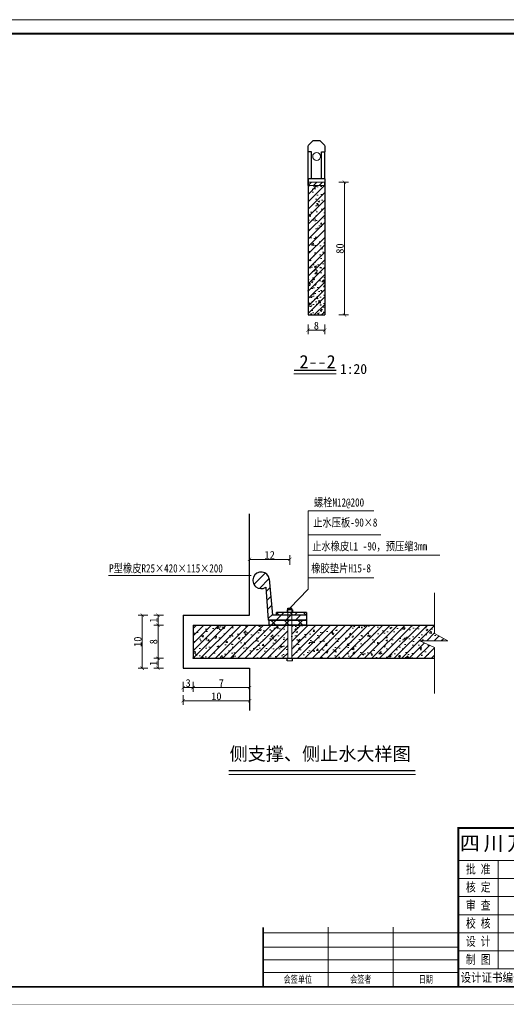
# Model space of a CAD drawing. Extents: x 36231 to 595326, y 3059 to 3871788.
# Tile 107 of 143: x 587292 to 587438, y 3866156 to 3866452. Entities that reach past the tile are written whole.
import ezdxf
from ezdxf.enums import TextEntityAlignment as Align

# ---------------------------------------------------------------- set-up
doc = ezdxf.new("R2010")
doc.units = 0
doc.header["$PDMODE"] = 32
doc.header["$PDSIZE"] = 0.2
doc.linetypes.add('HIDDEN', pattern=[0.375, 0.25, -0.125])
doc.layers.get('0').update_dxf_attribs({"linetype": 'CONTINUOUS'})
doc.layers.get('Defpoints').update_dxf_attribs({"linetype": 'CONTINUOUS'})
for name, color, linetype, lineweight in [('0.13文字', 3, 'CONTINUOUS', 13), ('BIAOZHU', 8, 'CONTINUOUS', 13), ('图框１', 5, 'CONTINUOUS', 60), ('文字', 7, 'CONTINUOUS', 15), ('文字层', 7, 'CONTINUOUS', 15), ('标注', 6, 'CONTINUOUS', 9), ('标注线', 7, 'CONTINUOUS', 18), ('细实线', 3, 'CONTINUOUS', 20), ('细线', 7, 'CONTINUOUS', 15), ('虚线', 251, 'HIDDEN', 15), ('轮廓西线', 1, 'CONTINUOUS', 15)]:
    doc.layers.add(name, color=color, linetype=linetype, lineweight=lineweight)
doc.layers.add('图层4', color=255, linetype='CONTINUOUS')
doc.styles.add('-仿宋_GB2312', font='仿宋_GB2312_0.ttf')
doc.dimstyles.new('zzzz STANDARD', dxfattribs={"dimtxt": 2.3, "dimasz": 1, "dimexe": 1.25, "dimexo": 1.5, "dimgap": 0.2, "dimtad": 1, "dimdec": 0, "dimlfac": 10, "dimzin": 0, "dimdsep": 46, "dimtxsty": '-仿宋_GB2312', "dimblk": 'ARCHTICK', "dimcen": 0.09, "dimadec": 0, "dimazin": 0, "dimtfac": 1, "dimtdec": 0, "dimtix": 1, "dimtmove": 2, "dimatfit": 3, "dimfxl": 1.7, "dimfxlon": 1, "dimtolj": 1, "dimtzin": 0, "dimlwd": 9, "dimlwe": 9, "dimarcsym": 0})
pattern_1 = [(225, (589691.7179229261, 3865959.325960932), (2.020557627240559, -2.02055762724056), []), (315, (589691.7179229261, 3865959.325960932), (2.02055762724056, 2.020557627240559), [])]

# ---------------------------------------------------------------- blocks, each defined once
blk = doc.blocks.new('_ARCHTICK')
at = {"color": 0, "linetype": 'ByBlock', "const_width": 0.15}
blk.add_lwpolyline([(-0.5, -0.5), (0.5, 0.5)], dxfattribs=at)
blk = doc.blocks.new('*D819')
at = {"layer": 'Defpoints', "color": 0, "lineweight": 13}
for p in [(587386.000354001, 3866403.261763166), (587382.9700509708, 3866363.261763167), (587389.450319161, 3866363.261763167)]:
    blk.add_point(p, dxfattribs=at)
at = {"layer": '细实线', "color": 0, "lineweight": 9}
for p, q in [((587387.7503191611, 3866403.261763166), (587390.700319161, 3866403.261763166)), ((587389.450319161, 3866403.261763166), (587389.450319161, 3866363.261763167)), ((587387.7503191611, 3866363.261763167), (587390.700319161, 3866363.261763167))]:
    blk.add_line(p, q, dxfattribs=at)
for p, rotation in [((587389.450319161, 3866403.261763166), 90), ((587389.450319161, 3866363.261763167), 270)]:
    blk.add_blockref('_ARCHTICK', p, dxfattribs=dict(at, rotation=rotation))
at = {"layer": '细实线', "color": 0, "lineweight": 9, "insert": (587388.1003191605, 3866383.261763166), "char_height": 2.3, "attachment_point": 5, "rotation": 90, "style": '-仿宋_GB2312'}
blk.add_mtext('\\A1;80', dxfattribs=at)
blk = doc.blocks.new('eesz')
at = {"layer": '图框１', "color": 7, "const_width": 0.46666665}
blk.add_lwpolyline([(25244.47424427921, -497.5989567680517), (25244.47424427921, -1980.561866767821), (27344.47416927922, -1980.561866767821), (27344.47416927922, -497.5989567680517)], close=True, dxfattribs=at)
blk.add_lwpolyline([(25244.47424427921, -497.5989567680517), (25244.47424427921, -1980.561866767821), (27344.47416927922, -1980.561866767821), (27344.47416927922, -497.5989567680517)], close=True, dxfattribs=at)
at = {"layer": '图框１', "color": 5, "const_width": 0.46666665}
blk.add_lwpolyline([(25244.47424427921, -497.5989567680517), (25244.47424427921, -1980.561866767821), (27344.47416927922, -1980.561866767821), (27344.47416927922, -497.5989567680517)], close=True, dxfattribs=at)
at = {"layer": '图框１', "color": 7}
blk.add_lwpolyline([(25322.25201927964, -518.3396967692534, 3.111110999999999, 3.111110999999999, 0), (27318.54824427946, -518.3396967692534, 2.592592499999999, 2.592592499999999, 0), (27318.54824427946, -1954.635941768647, 2.592592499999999, 2.592592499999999, 0), (25322.25201927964, -1954.635941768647, 2.592592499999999, 2.592592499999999, 0)], format="xyseb", close=True, dxfattribs=at)
blk.add_lwpolyline([(25322.25201927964, -518.3396967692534, 3.111110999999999, 3.111110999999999, 0), (27318.54824427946, -518.3396967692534, 2.592592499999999, 2.592592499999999, 0), (27318.54824427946, -1954.635941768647, 2.592592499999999, 2.592592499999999, 0), (25322.25201927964, -1954.635941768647, 2.592592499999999, 2.592592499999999, 0)], format="xyseb", close=True, dxfattribs=at)
at = {"layer": '图框１', "color": 5}
blk.add_lwpolyline([(25322.25201927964, -518.3396967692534, 3.111110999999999, 3.111110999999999, 0), (27318.54824427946, -518.3396967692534, 2.592592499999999, 2.592592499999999, 0), (27318.54824427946, -1954.635941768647, 2.592592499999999, 2.592592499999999, 0), (25322.25201927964, -1954.635941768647, 2.592592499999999, 2.592592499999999, 0)], format="xyseb", close=True, dxfattribs=at)
at = {"layer": '细线', "color": 7}
for p, q in [((26850.32603877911, -1715.080394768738), (27318.54824427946, -1715.080394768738)), ((26850.32603877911, -1764.080393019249), (27318.54824427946, -1764.080393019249)), ((26910.21492552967, -1764.080393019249), (26910.21492552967, -1927.41372051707)), ((26850.32603877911, -1791.302614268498), (27046.32603177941, -1791.302614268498)), ((26850.32603877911, -1818.524835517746), (27318.54824427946, -1818.524835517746)), ((26850.32603877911, -1845.747056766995), (27046.32603177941, -1845.747056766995)), ((26654.32604577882, -1864.802611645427), (26654.32604577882, -1954.635941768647)), ((26752.32604227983, -1864.802611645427), (26752.32604227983, -1954.635941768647)), ((26556.32604927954, -1872.969278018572), (26850.32603877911, -1872.969278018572)), ((26850.32603877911, -1872.969278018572), (27046.32603177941, -1872.969278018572)), ((26556.32604927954, -1894.747055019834), (26850.32603877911, -1894.747055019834)), ((26850.32603877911, -1900.191499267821), (27318.54824427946, -1900.191499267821)), ((26556.32604927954, -1913.80260989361), (26850.32603877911, -1913.80260989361)), ((26850.32603877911, -1927.41372051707), (27318.54824427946, -1927.41372051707)), ((26556.32604927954, -1932.858164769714), (26850.32603877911, -1932.858164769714))]:
    blk.add_line(p, q, dxfattribs=at)
at = {"layer": '细线', "color": 7, "const_width": 2.722222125}
for points in [[(27318.54824427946, -1715.080394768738), (26850.32603877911, -1715.080394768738), (26850.32603877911, -1954.635941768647)], [(26556.32604927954, -1864.802611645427), (26556.32604927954, -1954.635941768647)]]:
    blk.add_lwpolyline(points, dxfattribs=at)
at = {"layer": '文字', "color": 7, "attachment_point": 5, "line_spacing_factor": 0.5, "style": '-仿宋_GB2312'}
for s, insert, char_height, width in [('{\\fSimSun|b0|i0|c134|p2;\\T1.2;\\C256;四川万鼎轩建筑设计有限公司}', (27084.4371415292, -1739.580393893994), 21.777777, 468.2222055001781), ('{\\W0.8;批 准}', (26880.2704821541, -1777.691503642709), 13.611110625, 59.88888675), ('{\\W0.8;核 定}', (26880.2704821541, -1804.913724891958), 13.611110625, 59.88888675), ('{\\W0.8;审 查}', (26880.2704821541, -1832.135946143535), 13.611110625, 59.88888675), ('{\\W0.8;校 核}', (26880.2704821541, -1859.358167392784), 13.611110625, 59.88888675), ('{\\W0.8;设 计}', (26880.2704821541, -1886.580388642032), 13.611110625, 59.88888675), ('{\\W0.8;制 图}', (26880.2704821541, -1913.80260989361), 13.611110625, 59.88888675), ('{\\W0.7; 会签单位}', (26605.32604752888, -1943.747053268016), 10.8888885, 97.9999965), ('{\\W0.7;会签者}', (26703.32604402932, -1943.747053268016), 10.8888885, 97.9999965), ('{\\W0.7;日期}', (26801.32604052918, -1943.747053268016), 10.8888885, 97.9999965), ('{\\W0.85;设计证书编号：A251033227}', (26948.32603527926, -1941.024831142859), 13.611110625, 195.9999930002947)]:
    blk.add_mtext(s, dxfattribs=dict(at, insert=insert, char_height=char_height, width=width))
blk = doc.blocks.new('*D2066')
at = {"layer": 'Defpoints', "color": 0, "lineweight": 13}
for p in [(587340.8547025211, 3866272.787451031), (587333.2760701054, 3866269.787451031), (587343.8547025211, 3866269.787451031)]:
    blk.add_point(p, dxfattribs=at)
at = {"layer": '细实线', "color": 0, "lineweight": 9}
for p, q in [((587334.9760701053, 3866272.787451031), (587332.0260701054, 3866272.787451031)), ((587333.2760701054, 3866272.787451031), (587333.2760701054, 3866269.787451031)), ((587334.9760701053, 3866269.787451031), (587332.0260701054, 3866269.787451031))]:
    blk.add_line(p, q, dxfattribs=at)
for p, rotation in [((587333.2760701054, 3866272.787451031), 90), ((587333.2760701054, 3866269.787451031), 270)]:
    blk.add_blockref('_ARCHTICK', p, dxfattribs=dict(at, rotation=rotation))
at = {"layer": '细实线', "color": 0, "lineweight": 9, "insert": (587331.9260701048, 3866271.287451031), "char_height": 2.3, "attachment_point": 5, "rotation": 90, "style": '-仿宋_GB2312'}
blk.add_mtext('\\A1;1', dxfattribs=at)
blk = doc.blocks.new('*D2067')
at = {"layer": 'Defpoints', "color": 0, "lineweight": 13}
for p in [(587343.8547025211, 3866269.787451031), (587333.2760701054, 3866259.787451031), (587343.8547025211, 3866259.787451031)]:
    blk.add_point(p, dxfattribs=at)
at = {"layer": '细实线', "color": 0, "lineweight": 9}
for p, q in [((587334.9760701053, 3866269.787451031), (587332.0260701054, 3866269.787451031)), ((587333.2760701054, 3866269.787451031), (587333.2760701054, 3866259.787451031)), ((587334.9760701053, 3866259.787451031), (587332.0260701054, 3866259.787451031))]:
    blk.add_line(p, q, dxfattribs=at)
for p, rotation in [((587333.2760701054, 3866269.787451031), 90), ((587333.2760701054, 3866259.787451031), 270)]:
    blk.add_blockref('_ARCHTICK', p, dxfattribs=dict(at, rotation=rotation))
at = {"layer": '细实线', "color": 0, "lineweight": 9, "insert": (587331.9260701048, 3866264.787451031), "char_height": 2.3, "attachment_point": 5, "rotation": 90, "style": '-仿宋_GB2312'}
blk.add_mtext('\\A1;8', dxfattribs=at)
blk = doc.blocks.new('*D2068')
at = {"layer": 'Defpoints', "color": 0, "lineweight": 13}
for p in [(587360.8547025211, 3866289.611722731), (587372.9860529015, 3866274.922141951), (587360.8547025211, 3866272.787451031)]:
    blk.add_point(p, dxfattribs=at)
at = {"layer": '细实线', "color": 0, "lineweight": 9}
for p, q in [((587360.8547025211, 3866287.911722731), (587360.8547025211, 3866290.861722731)), ((587372.9860529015, 3866289.611722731), (587360.8547025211, 3866289.611722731)), ((587372.9860529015, 3866287.911722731), (587372.9860529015, 3866290.861722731))]:
    blk.add_line(p, q, dxfattribs=at)
at = {"layer": '细实线', "color": 0, "lineweight": 9, "rotation": 180}
blk.add_blockref('_ARCHTICK', (587360.8547025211, 3866289.611722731), dxfattribs=at)
at = {"layer": '细实线', "color": 0, "lineweight": 9}
blk.add_blockref('_ARCHTICK', (587372.9860529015, 3866289.611722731), dxfattribs=at)
at = {"layer": '细实线', "color": 0, "lineweight": 9, "insert": (587366.9203777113, 3866290.961722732), "char_height": 2.3, "attachment_point": 5, "style": '-仿宋_GB2312'}
blk.add_mtext('\\A1;12', dxfattribs=at)
blk = doc.blocks.new('*D2072')
at = {"layer": 'Defpoints', "color": 0, "lineweight": 13}
for p in [(587340.8547025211, 3866272.787451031), (587328.5357057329, 3866256.787451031), (587340.8547025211, 3866256.787451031)]:
    blk.add_point(p, dxfattribs=at)
at = {"layer": '细实线', "color": 0, "lineweight": 9}
for p, q in [((587330.2357057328, 3866272.787451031), (587327.2857057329, 3866272.787451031)), ((587328.5357057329, 3866272.787451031), (587328.5357057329, 3866256.787451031)), ((587330.2357057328, 3866256.787451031), (587327.2857057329, 3866256.787451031))]:
    blk.add_line(p, q, dxfattribs=at)
for p, rotation in [((587328.5357057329, 3866272.787451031), 90), ((587328.5357057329, 3866256.787451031), 270)]:
    blk.add_blockref('_ARCHTICK', p, dxfattribs=dict(at, rotation=rotation))
at = {"layer": '细实线', "color": 0, "lineweight": 9, "insert": (587327.1857057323, 3866264.787451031), "char_height": 2.3, "attachment_point": 5, "rotation": 90, "style": '-仿宋_GB2312'}
blk.add_mtext('\\A1;10', dxfattribs=at)
blk = doc.blocks.new('*D2071')
at = {"layer": 'Defpoints', "color": 0, "lineweight": 13}
for p in [(587343.8547025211, 3866259.787451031), (587333.2760701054, 3866256.787451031), (587340.8547025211, 3866256.787451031)]:
    blk.add_point(p, dxfattribs=at)
at = {"layer": '细实线', "color": 0, "lineweight": 9}
for p, q in [((587334.9760701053, 3866259.787451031), (587332.0260701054, 3866259.787451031)), ((587333.2760701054, 3866259.787451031), (587333.2760701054, 3866256.787451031)), ((587334.9760701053, 3866256.787451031), (587332.0260701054, 3866256.787451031))]:
    blk.add_line(p, q, dxfattribs=at)
for p, rotation in [((587333.2760701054, 3866259.787451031), 90), ((587333.2760701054, 3866256.787451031), 270)]:
    blk.add_blockref('_ARCHTICK', p, dxfattribs=dict(at, rotation=rotation))
at = {"layer": '细实线', "color": 0, "lineweight": 9, "insert": (587331.9260701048, 3866258.287451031), "char_height": 2.3, "attachment_point": 5, "rotation": 90, "style": '-仿宋_GB2312'}
blk.add_mtext('\\A1;1', dxfattribs=at)

msp = doc.modelspace()

# ---------------------------------------------------------------- hatches: boundary and pattern name
at = {"layer": 'BIAOZHU'}
h = msp.add_hatch(dxfattribs=at)
h.set_pattern_fill('AR-CONC', color=256, scale=0.03, style=0)
h.set_pattern_definition([(49.99999999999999, (587378.5003540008, 3866323.261763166), (5.46554006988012, -0.4781725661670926), [0.5715, -6.2865]), (355, (587378.5003540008, 3866323.261763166), (-1.05728477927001, 5.731699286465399), [0.4572, -5.029199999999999]), (100.451, (587378.9558140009, 3866323.221915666), (4.408275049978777, 5.253500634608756), [0.4857, -5.3427]), (46.18420000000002, (587378.5003540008, 3866324.785763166), (8.132371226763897, -1.261269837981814), [0.857249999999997, -9.42974999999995]), (96.6356, (587379.1780510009, 3866324.680658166), (7.122127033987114, 7.422766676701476), [0.72855, -8.01405]), (351.1840000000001, (587378.5003540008, 3866324.785763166), (7.122138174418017, 7.42275353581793), [0.6858, -7.5438]), (21, (587379.2623540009, 3866324.404763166), (4.548446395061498, -3.067965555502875), [0.5715, -6.2865]), (326.0000000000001, (587379.2623540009, 3866324.404763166), (1.854060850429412, 5.525638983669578), [0.4572, -5.029199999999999]), (71.4514, (587379.6413890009, 3866324.149100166), (6.402494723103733, 2.457685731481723), [0.4857, -5.3427]), (37.50000000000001, (587378.5003540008, 3866323.261763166), (0.0926580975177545, 2.536651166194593), [0, -4.96824, 0, -5.1054, 0, -5.04825]), (7.499999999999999, (587378.5003540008, 3866323.261763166), (2.004589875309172, 3.005417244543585), [0, -2.910839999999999, 0, -4.85394, 0, -1.92405]), (327.5, (587376.8010940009, 3866323.261763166), (4.067717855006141, -0.1718623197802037), [0, -1.905, 0, -5.9436, 0, -7.886699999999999]), (317.5, (587376.0390940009, 3866323.261763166), (4.443875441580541, 0.7627947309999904), [0, -2.4765, 0, -3.94716, 0, -5.6007])])
h.paths.add_polyline_path([(587378.500354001, 3866363.261763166), (587383.500354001, 3866363.261763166), (587383.500354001, 3866402.261763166), (587378.500354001, 3866402.261763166)])
h = msp.add_hatch(dxfattribs=at)
h.set_pattern_fill('AR-CONC', color=256, scale=0.03, style=0)
h.set_pattern_definition([(49.99999999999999, (587378.5003540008, 3866338.261763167), (5.46554006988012, -0.4781725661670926), [0.5715, -6.2865]), (355, (587378.5003540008, 3866338.261763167), (-1.05728477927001, 5.731699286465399), [0.4572, -5.029199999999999]), (100.451, (587378.9558140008, 3866338.221915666), (4.408275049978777, 5.253500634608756), [0.4857, -5.3427]), (46.18420000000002, (587378.5003540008, 3866339.785763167), (8.132371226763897, -1.261269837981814), [0.8572499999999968, -9.429749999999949]), (96.6356, (587379.1780510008, 3866339.680658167), (7.122127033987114, 7.422766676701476), [0.72855, -8.01405]), (351.1840000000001, (587378.5003540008, 3866339.785763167), (7.122138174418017, 7.42275353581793), [0.6858, -7.5438]), (21, (587379.2623540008, 3866339.404763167), (4.548446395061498, -3.067965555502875), [0.5715, -6.2865]), (326.0000000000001, (587379.2623540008, 3866339.404763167), (1.854060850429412, 5.525638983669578), [0.4572, -5.029199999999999]), (71.4514, (587379.6413890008, 3866339.149100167), (6.402494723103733, 2.457685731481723), [0.4857, -5.3427]), (37.50000000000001, (587378.5003540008, 3866338.261763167), (0.0926580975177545, 2.536651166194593), [0, -4.96824, 0, -5.1054, 0, -5.04825]), (7.499999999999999, (587378.5003540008, 3866338.261763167), (2.004589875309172, 3.005417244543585), [0, -2.910839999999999, 0, -4.85394, 0, -1.92405]), (327.5, (587376.8010940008, 3866338.261763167), (4.067717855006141, -0.1718623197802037), [0, -1.905, 0, -5.9436, 0, -7.886699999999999]), (317.5, (587376.0390940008, 3866338.261763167), (4.443875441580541, 0.7627947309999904), [0, -2.4765, 0, -3.94716, 0, -5.6007])])
h.paths.add_polyline_path([(587378.5003540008, 3866363.261763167), (587383.5003540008, 3866363.261763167), (587383.500354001, 3866377.657291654), (587378.500354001, 3866377.657291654)])
h = msp.add_hatch(dxfattribs=at)
h.set_pattern_fill('ANSI31', color=256, scale=0.65, style=0)
h.set_pattern_definition([(45, (613867.5900139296, 3883348.804657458), (-1.459291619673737, 1.459291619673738), [])])
h.paths.add_polyline_path([(587365.7373882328, 3866281.204621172), (587366.4860529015, 3866271.287451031), (587377.9860529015, 3866271.287451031), (587377.9860529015, 3866272.787451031), (587367.7447023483, 3866272.787451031), (587366.8167219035, 3866283.721571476, 3.353267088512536)])
h = msp.add_hatch(dxfattribs=at)
h.set_pattern_fill('AR-CONC', color=256, scale=0.03, style=0)
h.set_pattern_definition([(49.99999999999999, (587343.8547025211, 3866259.787451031), (5.46554006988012, -0.4781725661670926), [0.5715, -6.2865]), (355, (587343.8547025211, 3866259.787451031), (-1.05728477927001, 5.731699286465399), [0.4572, -5.029199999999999]), (100.451, (587344.3101625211, 3866259.747603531), (4.408275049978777, 5.253500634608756), [0.4857, -5.3427]), (46.18420000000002, (587343.8547025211, 3866261.311451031), (8.132371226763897, -1.261269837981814), [0.8572499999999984, -9.429749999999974]), (96.6356, (587344.5323995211, 3866261.206346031), (7.122127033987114, 7.422766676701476), [0.72855, -8.01405]), (351.1840000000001, (587343.8547025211, 3866261.311451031), (7.122138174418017, 7.42275353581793), [0.6858, -7.5438]), (21, (587344.6167025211, 3866260.930451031), (4.548446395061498, -3.067965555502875), [0.5715, -6.2865]), (326.0000000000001, (587344.6167025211, 3866260.930451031), (1.854060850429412, 5.525638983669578), [0.4572, -5.029199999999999]), (71.4514, (587344.9957375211, 3866260.674788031), (6.402494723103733, 2.457685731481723), [0.4857, -5.3427]), (37.50000000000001, (587343.8547025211, 3866259.787451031), (0.0926580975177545, 2.536651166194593), [0, -4.96824, 0, -5.1054, 0, -5.04825]), (7.499999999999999, (587343.8547025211, 3866259.787451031), (2.004589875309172, 3.005417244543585), [0, -2.910839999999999, 0, -4.85394, 0, -1.92405]), (327.5, (587342.1554425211, 3866259.787451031), (4.067717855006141, -0.1718623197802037), [0, -1.905, 0, -5.9436, 0, -7.886699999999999]), (317.5, (587341.3934425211, 3866259.787451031), (4.443875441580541, 0.7627947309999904), [0, -2.4765, 0, -3.94716, 0, -5.6007])])
h.paths.add_polyline_path([(587416.6035008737, 3866259.787451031), (587416.6035008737, 3866263.067924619), (587412.1422773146, 3866265.048458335), (587420.6366136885, 3866265.048458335), (587416.6035008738, 3866267.298884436), (587416.6035008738, 3866269.787451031), (587373.5860529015, 3866269.787451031), (587373.5860529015, 3866259.787451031)])
h.paths.add_polyline_path([(587372.3860529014, 3866259.787451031), (587372.3860529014, 3866269.787451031), (587366.7860529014, 3866269.787451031), (587343.8547025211, 3866269.787451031), (587343.8547025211, 3866259.787451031), (587357.8547025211, 3866259.787451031)])
at = {"layer": '标注线'}
h = msp.add_hatch(dxfattribs=at)
h.set_pattern_fill('ANSI37', scale=0.9, angle=180, style=0)
h.set_pattern_definition(pattern_1)
h.paths.add_polyline_path([(587377.9860529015, 3866273.587451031), (587368.9860529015, 3866273.587451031), (587368.9860529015, 3866272.787451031), (587377.9860529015, 3866272.787451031)])
h = msp.add_hatch(dxfattribs=at)
h.set_pattern_fill('ANSI37', scale=0.9, angle=180, style=0)
h.set_pattern_definition(pattern_1)
h.paths.add_polyline_path([(587366.7860529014, 3866271.287451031), (587366.7860529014, 3866269.787451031), (587377.9860529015, 3866269.787451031), (587377.9860529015, 3866271.287451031)])
at = {"layer": '细实线', "lineweight": 13}
h = msp.add_hatch(dxfattribs=at)
h.set_pattern_fill('ANSI31', color=8, scale=0.5, style=0)
h.set_pattern_definition([(45, (587378.5003540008, 3866323.261763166), (-1.122532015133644, 1.122532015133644), [])])
h.paths.add_polyline_path([(587378.500354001, 3866363.261763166), (587383.500354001, 3866363.261763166), (587383.500354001, 3866402.261763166), (587378.500354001, 3866402.261763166)])
h = msp.add_hatch(dxfattribs=at)
h.set_pattern_fill('ANSI31', color=8, scale=0.5, style=0)
h.set_pattern_definition([(45, (587343.8547025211, 3866259.787451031), (-1.122532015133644, 1.122532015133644), [])])
h.paths.add_polyline_path([(587416.6035008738, 3866259.787451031), (587416.6035008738, 3866263.067924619), (587412.1422773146, 3866265.048458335), (587420.6366136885, 3866265.048458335), (587416.6035008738, 3866267.298884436), (587416.6035008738, 3866269.787451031), (587373.5860529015, 3866269.787451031), (587373.5860529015, 3866259.787451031)])
h.paths.add_polyline_path([(587357.8547025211, 3866259.787451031), (587372.3860529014, 3866259.787451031), (587372.3860529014, 3866269.787451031), (587366.7860529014, 3866269.787451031), (587343.8547025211, 3866269.787451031), (587343.8547025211, 3866259.787451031)])
at = {"layer": '轮廓西线', "lineweight": 20}
h = msp.add_hatch(dxfattribs=at)
h.set_pattern_fill('ANSI31', scale=0.375, style=0)
h.set_pattern_definition([(45, (585634.1584009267, 3864122.491316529), (-0.8418990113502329, 0.8418990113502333), [])])
h.paths.add_polyline_path([(587383.5003540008, 3866402.261763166), (587383.5003540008, 3866403.261763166), (587378.500354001, 3866403.261763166), (587378.500354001, 3866402.261763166)])

# ---------------------------------------------------------------- linework, layer by layer
at = {"layer": '0.13文字', "lineweight": 13}
msp.add_line((590756.6746656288, 3866452.176404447), (583564.2750096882, 3866452.176404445), dxfattribs=at)
at = {"layer": '图层4', "color": 7}
for p, q in [((587373.7860529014, 3866274.387451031), (587372.1860529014, 3866274.387451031)), ((587372.1860529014, 3866274.387451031), (587372.1860529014, 3866273.587451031)), ((587372.3860529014, 3866274.387451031), (587372.3860529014, 3866274.922141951)), ((587372.3860529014, 3866274.922141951), (587373.5860529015, 3866274.922141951)), ((587373.5860529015, 3866274.387451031), (587373.5860529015, 3866274.922141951)), ((587373.7860529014, 3866274.387451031), (587373.7860529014, 3866273.587451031)), ((587372.1860529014, 3866258.987451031), (587372.1860529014, 3866259.787451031)), ((587373.7860529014, 3866258.987451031), (587373.7860529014, 3866259.787451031))]:
    msp.add_line(p, q, dxfattribs=at)
at = {"layer": '标注', "color": 7}
msp.add_line((587373.7860529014, 3866258.987451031), (587372.1860529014, 3866258.987451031), dxfattribs=at)
at = {"layer": '标注线', "color": 7}
for p, q in [((587374.2458545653, 3866345.474918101), (587386.9574339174, 3866345.474918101)), ((587354.5674398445, 3866224.818486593), (587410.8314209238, 3866224.818486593))]:
    msp.add_line(p, q, dxfattribs=at)
at = {"layer": '标注线', "color": 7, "lineweight": 15}
msp.add_line((587360.8547025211, 3866272.787451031), (587360.8547025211, 3866272.787451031), dxfattribs=at)
msp.add_line((587360.8547025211, 3866272.787451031), (587360.8547025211, 3866272.787451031), dxfattribs=at)
at = {"layer": '标注线', "color": 7, "const_width": 0.4}
for points in [[(587374.2458545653, 3866346.548878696), (587386.9574339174, 3866346.548878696)], [(587354.5674398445, 3866225.892447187), (587410.7763147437, 3866225.892447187)]]:
    msp.add_lwpolyline(points, dxfattribs=at)
at = {"layer": '标注线', "color": 7}
msp.add_circle((587381.0525397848, 3866411.011763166), 1.178256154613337, dxfattribs=at)
at = {"layer": '细实线', "lineweight": 9}
for p, q in [((587398.3428428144, 3866304.234763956), (587378.4750063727, 3866304.234763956)), ((587378.4750063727, 3866280.610596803), (587378.4750063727, 3866304.234763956)), ((587400.4463754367, 3866297.034831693), (587378.4750063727, 3866297.034831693)), ((587418.2106792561, 3866290.891030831), (587378.4750063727, 3866290.891030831)), ((587361.3227727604, 3866284.743906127), (587318.3441029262, 3866284.743906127)), ((587398.3428428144, 3866284.010525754), (587378.4750063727, 3866284.010525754)), ((587372.9860529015, 3866274.922141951), (587378.4750063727, 3866280.610596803))]:
    msp.add_line(p, q, dxfattribs=at)
at = {"layer": '细实线', "ltscale": 8}
for p, q in [((587416.6035008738, 3866279.526626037), (587416.6035008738, 3866267.298884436)), ((587416.6035008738, 3866267.298884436), (587420.6366136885, 3866265.048458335)), ((587420.6366136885, 3866265.048458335), (587412.1422773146, 3866265.048458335)), ((587412.1422773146, 3866265.048458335), (587416.6035008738, 3866263.067924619)), ((587416.6035008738, 3866263.067924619), (587416.6035008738, 3866249.197254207))]:
    msp.add_line(p, q, dxfattribs=at)
at = {"layer": '虚线', "color": 7, "ltscale": 0.1}
for p, q in [((587372.3860529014, 3866259.787451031), (587372.3860529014, 3866274.787451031)), ((587373.5860529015, 3866259.787451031), (587373.5860529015, 3866274.787451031))]:
    msp.add_line(p, q, dxfattribs=at)
at = {"layer": '轮廓西线', "color": 4, "lineweight": 30}
for p, q in [((587378.500354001, 3866403.261763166), (587378.500354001, 3866414.261763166)), ((587378.5266122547, 3866414.284447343), (587380.0266122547, 3866415.784447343)), ((587380.0266122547, 3866415.784447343), (587382.0266122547, 3866415.784447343)), ((587383.5266122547, 3866414.284447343), (587382.0266122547, 3866415.784447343)), ((587383.500354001, 3866414.261763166), (587383.500354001, 3866412.361763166)), ((587379.500354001, 3866412.391618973), (587378.500354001, 3866412.391618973)), ((587378.500354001, 3866404.261763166), (587378.500354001, 3866412.361763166)), ((587379.500354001, 3866404.261763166), (587379.500354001, 3866412.361763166)), ((587382.500354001, 3866412.391618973), (587383.500354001, 3866412.391618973)), ((587382.500354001, 3866404.261763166), (587382.500354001, 3866412.361763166)), ((587383.500354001, 3866404.261763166), (587383.500354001, 3866412.361763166)), ((587383.5003540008, 3866404.261763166), (587378.500354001, 3866404.261763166)), ((587378.500354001, 3866404.261763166), (587378.5003540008, 3866363.261763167)), ((587378.500354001, 3866402.261763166), (587378.500354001, 3866403.261763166)), ((587378.500354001, 3866402.261763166), (587378.500354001, 3866403.261763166)), ((587383.500354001, 3866404.261763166), (587383.5003540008, 3866363.261763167)), ((587383.500354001, 3866402.261763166), (587383.500354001, 3866403.261763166)), ((587378.5003540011, 3866363.261763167), (587383.5003540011, 3866363.261763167)), ((587360.8547025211, 3866272.787451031), (587360.8547025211, 3866303.332399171)), ((587366.8167219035, 3866283.721571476), (587367.7447023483, 3866272.787451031)), ((587365.7373882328, 3866281.204621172), (587366.4860529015, 3866271.287451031)), ((587340.8547025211, 3866272.787451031), (587340.8547025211, 3866256.787451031)), ((587340.8547025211, 3866272.787451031), (587360.8547025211, 3866272.787451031)), ((587377.9860529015, 3866272.787451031), (587367.7447023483, 3866272.787451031)), ((587377.9860529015, 3866273.587451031), (587368.9860529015, 3866273.587451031)), ((587368.9860529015, 3866272.787451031), (587368.9860529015, 3866273.587451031)), ((587377.9860529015, 3866273.587451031), (587377.9860529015, 3866271.287451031)), ((587343.8547025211, 3866269.787451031), (587343.8547025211, 3866259.787451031)), ((587343.8547025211, 3866269.787451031), (587416.6035008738, 3866269.787451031)), ((587377.9860529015, 3866271.287451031), (587366.4860529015, 3866271.287451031)), ((587366.7860529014, 3866269.787451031), (587366.7860529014, 3866271.287451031)), ((587366.7860529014, 3866271.287451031), (587377.9860529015, 3866271.287451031)), ((587377.9860529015, 3866269.787451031), (587366.7860529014, 3866269.787451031)), ((587377.9860529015, 3866271.287451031), (587377.9860529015, 3866269.787451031)), ((587343.8547025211, 3866259.787451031), (587416.6035008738, 3866259.787451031)), ((587340.8547025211, 3866256.787451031), (587360.8547025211, 3866256.787451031)), ((587360.8547025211, 3866256.787451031), (587360.8547025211, 3866244.108011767))]:
    msp.add_line(p, q, dxfattribs=at)
at = {"layer": '轮廓西线', "color": 7, "lineweight": 20}
for p, q in [((587378.500354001, 3866403.261763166), (587383.5003540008, 3866403.261763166)), ((587383.5003540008, 3866402.261763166), (587378.500354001, 3866402.261763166))]:
    msp.add_line(p, q, dxfattribs=at)
at = {"layer": '轮廓西线', "color": 4, "lineweight": 30}
msp.add_arc((587364.3547025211, 3866283.287451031), 2.5, 10.00000002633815, 303.5781784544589, dxfattribs=at)

# ---------------------------------------------------------------- block references
at = {"layer": '文字层', "xscale": 0.1999999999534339, "yscale": 0.2000000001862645, "zscale": 0.2}
msp.add_blockref('eesz', (582053.707793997, 3866551.696195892), dxfattribs=at)

# ---------------------------------------------------------------- texts
at = {"layer": '细实线', "lineweight": 9, "style": '-仿宋_GB2312', "width": 0.8}
for s, p in [('螺栓M12@200', (587387.8115786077, 3866306.708869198)), ('止水压板-90×8', (587389.6834603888, 3866300.804117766)), ('止水橡皮L  -90，预压缩3mm', (587397.0294745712, 3866293.601548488)), ('P型橡皮R25×420×115×200', (587335.6757264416, 3866286.992229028)), ('橡胶垫片H15-8', (587388.4380885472, 3866287.010505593))]:
    msp.add_text(s, height=2.5, dxfattribs=at).set_placement(p, align=Align.MIDDLE)
msp.add_text('1', height=2.5, dxfattribs=at).set_placement((587392.179606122, 3866292.273243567))
at = {"layer": '细实线', "attachment_point": 1, "style": '-仿宋_GB2312'}
for s, insert, char_height, width in [('{\\C0;2--2}', (587375.9055108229, 3866351.188870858), 4, 45.50907502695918), ('{\\C0;1:20}', (587388.1039080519, 3866348.479667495), 3, 15.22122881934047), ('{\\C0;侧支撑、侧止水大样图}', (587354.852384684, 3866233.021951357), 4, 282.4768617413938)]:
    msp.add_mtext(s, dxfattribs=dict(at, insert=insert, char_height=char_height, width=width))

# ---------------------------------------------------------------- dimensions: what is measured, and where the dimension line sits
at = {"layer": '细实线', "lineweight": 9}
dim = msp.add_linear_dim(base=(587389.450319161, 3866363.261763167), p1=(587386.000354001, 3866403.261763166), p2=(587382.9700509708, 3866363.261763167), angle=90, dimstyle='zzzz STANDARD', override={"dimlfac": 2}, dxfattribs=at)
dim.commit()
dim.dimension.update_dxf_attribs({"geometry": '*D819', "text_midpoint": (587388.1003191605, 3866383.261763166)})
for base, p1, p2, text, override in [((587383.500354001, 3866358.669349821), (587378.5003540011, 3866368.83025746), (587383.500354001, 3866368.83025746), '8', {"dimlfac": 2}), ((587360.8547025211, 3866250.987058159), (587343.8547025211, 3866263.787451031), (587360.8547025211, 3866256.787451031), '7', {"dimlfac": 1}), ((587360.8547025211, 3866246.987544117), (587340.8547025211, 3866256.787451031), (587360.8547025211, 3866256.787451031), '10', {"dimlfac": 1})]:
    msp.add_linear_dim(base=base, p1=p1, p2=p2, text=text, dimstyle='zzzz STANDARD', override=override, dxfattribs=at).render()
dim = msp.add_linear_dim(base=(587360.8547025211, 3866289.611722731), p1=(587372.9860529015, 3866274.922141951), p2=(587360.8547025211, 3866272.787451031), text='12', dimstyle='zzzz STANDARD', override={"dimlfac": 1}, dxfattribs=at)
dim.commit()
dim.dimension.update_dxf_attribs({"geometry": '*D2068', "text_midpoint": (587366.9203777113, 3866290.961722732)})
for base, p1, p2, text, picture, middle in [((587328.5357057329, 3866256.787451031), (587340.8547025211, 3866272.787451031), (587340.8547025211, 3866256.787451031), '10', '*D2072', (587327.1857057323, 3866264.787451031)), ((587333.2760701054, 3866269.787451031), (587340.8547025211, 3866272.787451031), (587343.8547025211, 3866269.787451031), '1', '*D2066', (587331.9260701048, 3866271.287451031)), ((587333.2760701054, 3866259.787451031), (587343.8547025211, 3866269.787451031), (587343.8547025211, 3866259.787451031), '8', '*D2067', (587331.9260701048, 3866264.787451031)), ((587333.2760701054, 3866256.787451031), (587343.8547025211, 3866259.787451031), (587340.8547025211, 3866256.787451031), '1', '*D2071', (587331.9260701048, 3866258.287451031))]:
    dim = msp.add_linear_dim(base=base, p1=p1, p2=p2, angle=90, text=text, dimstyle='zzzz STANDARD', override={"dimlfac": 1}, dxfattribs=at)
    dim.commit()
    dim.dimension.update_dxf_attribs({"geometry": picture, "text_midpoint": middle})
msp.add_linear_dim(base=(587343.8547025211, 3866250.987058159), p1=(587340.8547025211, 3866256.787451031), p2=(587343.8547025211, 3866263.787451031), dimstyle='zzzz STANDARD', override={"dimlfac": 1}, dxfattribs=at).render()

doc.saveas('drawing.dxf')
